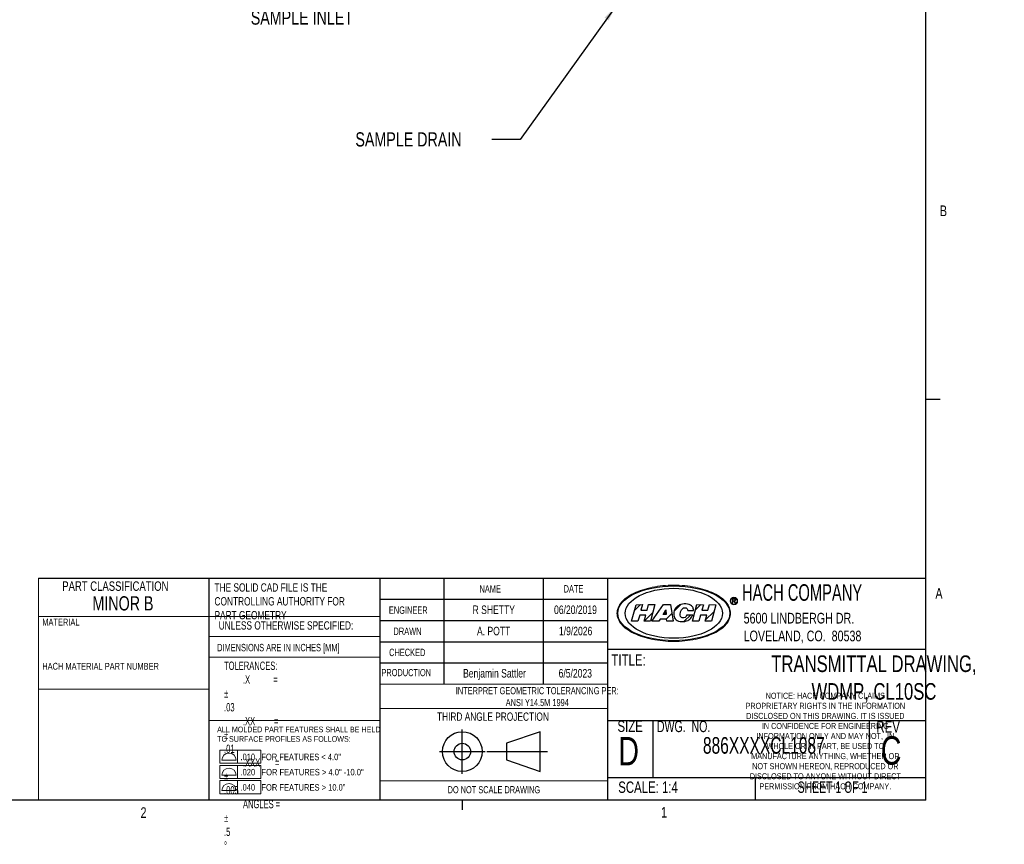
# Model space of a CAD drawing. Header units: inches. Extents: x 0.6 to 33.8, y 0 to 21.7.
# Tile 63 of 172: x 25.1 to 33.8, y 0 to 7.3. Entities that reach past the tile are written whole.
import ezdxf

# ---------------------------------------------------------------- set-up
doc = ezdxf.new("R2010")
doc.units = ezdxf.units.IN
doc.header["$MEASUREMENT"] = 0
doc.layers.add('FORMAT', color=7, linetype='Continuous')
doc.layers.add('LOGO', color=161, linetype='Continuous')
doc.styles.add('SLDTEXTSTYLE0', font='TXT', dxfattribs={"width": 0.692308})
doc.styles.add('SLDTEXTSTYLE1', font='TXT', dxfattribs={"width": 0.69697})
doc.styles.add('SLDTEXTSTYLE2', font='TXT', dxfattribs={"width": 0.694444})
doc.styles.add('SLDTEXTSTYLE3', font='TXT', dxfattribs={"width": 0.75})
doc.styles.add('SLDTEXTSTYLE4', font='TXT', dxfattribs={"width": 0.7})
doc.styles.add('SLDTEXTSTYLE5', font='TXT', dxfattribs={"width": 0.6875})
doc.styles.add('SLDTEXTSTYLE6', font='TXT', dxfattribs={"width": 0.663})
doc.styles.add('SLDTEXTSTYLE7', font='TXT', dxfattribs={"width": 0.626812})
doc.dimstyles.new('SLDDIMSTYLE1', dxfattribs={"dimtxt": 0.18, "dimasz": 0.13, "dimexe": 0, "dimexo": 0.0625, "dimgap": 0, "dimtad": 0, "dimtih": 1, "dimtoh": 1, "dimdec": 0, "dimrnd": 1e-09, "dimzin": 0, "dimdsep": 46, "dimtxsty": 'Standard', "dimsah": 1, "dimcen": 0.09, "dimadec": 0, "dimazin": 0, "dimtfac": 0.13, "dimtdec": 0, "dimtofl": 0, "dimtmove": 0, "dimatfit": 3, "dimfxl": 1, "dimfrac": 2, "dimtolj": 1, "dimtzin": 0, "dimarcsym": 0})

# ---------------------------------------------------------------- blocks, each defined once
blk = doc.blocks.new('Hach_Drawing_Logo')
at = {"layer": 'LOGO'}
h = blk.add_hatch(color=256, dxfattribs=at)
edge = h.paths.add_edge_path(flags=0)
edge.add_arc((6.4625, 1.9941), 0.033, 0, 360)
edge = h.paths.add_edge_path(flags=0)
edge.add_arc((6.4625, 1.9941), 0.028, 0, 360)
h = blk.add_hatch(color=256, dxfattribs=at)
edge = h.paths.add_edge_path(flags=0)
edge.add_spline(control_points=[(6.4666, 1.9938), (6.4727, 1.9947), (6.4764, 2.0003), (6.4757, 2.0101), (6.4728, 2.0148), (6.4638, 2.0148)], knot_values=[0, 0, 0, 0, 0.350184, 0.450184, 1, 1, 1, 1], weights=[1, 1, 1, 1, 1, 1], degree=3, periodic=0)
edge.add_line((6.4638, 2.0148), (6.4493, 2.0148))
edge.add_line((6.4493, 2.0148), (6.4493, 1.977))
edge.add_line((6.4493, 1.977), (6.4539, 1.977))
edge.add_line((6.4539, 1.977), (6.4539, 1.9938))
edge.add_line((6.4539, 1.9938), (6.4618, 1.9938))
edge.add_line((6.4618, 1.9938), (6.4724, 1.977))
edge.add_line((6.4724, 1.977), (6.4778, 1.977))
edge.add_line((6.4778, 1.977), (6.4666, 1.9938))
edge = h.paths.add_edge_path(flags=0)
edge.add_line((6.4535, 2.0109), (6.4625, 2.0109))
edge.add_spline(control_points=[(6.4625, 2.0109), (6.4685, 2.0109), (6.4709, 2.0112), (6.471, 2.0005), (6.467, 1.9968), (6.461, 1.9968)], knot_values=[0, 0, 0, 0, 0.432898, 0.532898, 1, 1, 1, 1], weights=[1, 1, 1, 1, 1, 1], degree=3, periodic=0)
edge.add_line((6.461, 1.9968), (6.4535, 1.9968))
edge.add_line((6.4535, 1.9968), (6.4535, 2.0109))
h = blk.add_hatch(dxfattribs=at)
h.set_pattern_fill('ANSI31', color=256, style=0)
h.paths.add_polyline_path([(5.5639, 1.8161), (5.6198, 1.8159), (5.6346, 1.871), (5.6876, 1.871), (5.6729, 1.8161), (5.7295, 1.8159), (5.7685, 1.9624), (5.7134, 1.9622), (5.699, 1.9133), (5.6444, 1.9131), (5.6599, 1.9621), (5.6025, 1.962)], flags=0)
h = blk.add_hatch(dxfattribs=at)
h.set_pattern_fill('ANSI31', color=256, style=0)
h.paths.add_polyline_path([(5.7407, 1.8161), (5.8032, 1.8159), (5.8144, 1.8339), (5.8705, 1.834), (5.8719, 1.8161), (5.9287, 1.816), (5.9049, 1.9622), (5.8442, 1.9621)], flags=0)
h.paths.add_polyline_path([(5.8649, 1.9156), (5.8671, 1.8747), (5.8398, 1.8747)], flags=0)
blk.add_hatch(color=256, dxfattribs=at).paths.add_polyline_path([(5.8398, 1.8747), (5.8671, 1.8747), (5.8649, 1.9156)], flags=0)
h = blk.add_hatch(dxfattribs=at)
h.set_pattern_fill('ANSI31', color=256, style=0)
edge = h.paths.add_edge_path(flags=0)
edge.add_line((6.0566, 1.9118), (6.1069, 1.9118))
edge.add_spline(control_points=[(6.1069, 1.9118), (6.1065, 1.9235), (6.1039, 1.938), (6.0747, 1.9723), (6.0023, 1.9732), (5.9343, 1.9267), (5.9254, 1.8641), (5.9673, 1.8107), (6.0352, 1.8078), (6.0851, 1.8398), (6.095, 1.8593), (6.1004, 1.8732)], knot_values=[0, 0, 0, 0, 0.053011, 0.082327, 0.269736, 0.323246, 0.563922, 0.622431, 0.849833, 0.890432, 1, 1, 1, 1], weights=[1, 1, 1, 1, 1, 1, 1, 1, 1, 1, 1, 1], degree=3, periodic=0)
edge.add_line((6.1004, 1.8732), (6.0501, 1.8732))
edge.add_spline(control_points=[(6.0501, 1.8732), (6.041, 1.8489), (6.0205, 1.8422), (5.9867, 1.8566), (5.991, 1.8829), (5.9977, 1.917), (6.018, 1.9394), (6.0489, 1.9322), (6.056, 1.9224), (6.0566, 1.9118)], knot_values=[0, 0, 0, 0, 0.146252, 0.197512, 0.477588, 0.547106, 0.823172, 0.871912, 1, 1, 1, 1], weights=[1, 1, 1, 1, 1, 1, 1, 1, 1, 1], degree=3, periodic=0)
h = blk.add_hatch(dxfattribs=at)
h.set_pattern_fill('ANSI31', color=256, style=0)
h.paths.add_polyline_path([(6.0997, 1.8159), (6.1557, 1.8161), (6.1704, 1.8708), (6.2234, 1.8708), (6.2087, 1.816), (6.2653, 1.8161), (6.3044, 1.962), (6.2492, 1.9621), (6.2345, 1.9129), (6.1802, 1.913), (6.1957, 1.962), (6.1383, 1.9621)], flags=0)
at = {"layer": 'LOGO', "color": 161, "lineweight": 18}
for p, q in [((6.4493, 1.977), (6.4493, 2.0148)), ((6.4493, 2.0148), (6.4638, 2.0148)), ((6.4625, 2.0109), (6.4535, 2.0109)), ((6.4535, 2.0109), (6.4535, 1.9968)), ((6.4535, 1.9968), (6.461, 1.9968)), ((6.4618, 1.9938), (6.4539, 1.9938)), ((6.4539, 1.9938), (6.4539, 1.977)), ((6.4724, 1.977), (6.4618, 1.9938)), ((6.4666, 1.9938), (6.4778, 1.977)), ((6.4539, 1.977), (6.4493, 1.977)), ((6.4778, 1.977), (6.4724, 1.977))]:
    blk.add_line(p, q, dxfattribs=at)
at = {"layer": 'LOGO', "color": 161}
for p, q in [((5.5639, 1.8161), (5.6025, 1.962)), ((5.6025, 1.962), (5.6599, 1.9621)), ((5.6599, 1.9621), (5.6444, 1.9131)), ((5.6444, 1.9131), (5.699, 1.9133)), ((5.699, 1.9133), (5.7134, 1.9622)), ((5.7134, 1.9622), (5.7685, 1.9624)), ((5.7685, 1.9624), (5.7295, 1.8159)), ((5.7407, 1.8161), (5.8442, 1.9621)), ((5.8398, 1.8747), (5.8649, 1.9156)), ((5.8442, 1.9621), (5.9049, 1.9622)), ((5.8649, 1.9156), (5.8671, 1.8747)), ((5.9049, 1.9622), (5.9287, 1.816)), ((6.0566, 1.9118), (6.1069, 1.9118)), ((6.0997, 1.8159), (6.1383, 1.9621)), ((6.1383, 1.9621), (6.1957, 1.962)), ((6.1957, 1.962), (6.1802, 1.913)), ((6.1802, 1.913), (6.2345, 1.9129)), ((6.2345, 1.9129), (6.2492, 1.9621)), ((6.2492, 1.9621), (6.3044, 1.962)), ((6.3044, 1.962), (6.2653, 1.8161)), ((5.6346, 1.871), (5.6198, 1.8159)), ((5.6876, 1.871), (5.6346, 1.871)), ((5.6729, 1.8161), (5.6876, 1.871)), ((5.8144, 1.8339), (5.8032, 1.8159)), ((5.8705, 1.834), (5.8144, 1.8339)), ((5.8671, 1.8747), (5.8398, 1.8747)), ((5.8719, 1.8161), (5.8705, 1.834)), ((6.0501, 1.8732), (6.1004, 1.8732)), ((6.1704, 1.8708), (6.1557, 1.8161)), ((6.2234, 1.8708), (6.1704, 1.8708)), ((6.2087, 1.816), (6.2234, 1.8708)), ((5.6198, 1.8159), (5.5639, 1.8161)), ((5.7295, 1.8159), (5.6729, 1.8161)), ((5.8032, 1.8159), (5.7407, 1.8161)), ((5.9287, 1.816), (5.8719, 1.8161)), ((6.1557, 1.8161), (6.0997, 1.8159)), ((6.2653, 1.8161), (6.2087, 1.816))]:
    blk.add_line(p, q, dxfattribs=at)
at = {"layer": 'LOGO', "color": 161, "lineweight": 18}
for radius in [0.033, 0.028]:
    blk.add_circle((6.4625, 1.9941), radius, dxfattribs=at)
at = {"layer": 'LOGO', "color": 161}
for major_axis, ratio in [((0.4923, 0), 0.488867), ((-0.4274, 0), 0.513302)]:
    blk.add_ellipse((5.9345, 1.8861), major_axis=major_axis, ratio=ratio, dxfattribs=at)
at = {"layer": 'LOGO', "color": 161, "lineweight": 18}
blk.add_open_spline([(6.4337, 1.8861), (6.4337, 1.9193), (6.4064, 1.9858), (6.2946, 2.0671), (6.1291, 2.1212), (5.9345, 2.1401), (5.7399, 2.1212), (5.5744, 2.0671), (5.4626, 1.9858), (5.4216, 1.8861), (5.4626, 1.7864), (5.5744, 1.7051), (5.7399, 1.6511), (5.9345, 1.6322), (6.1291, 1.6511), (6.2946, 1.7051), (6.4064, 1.7864), (6.4337, 1.8529), (6.4337, 1.8861)], degree=3, dxfattribs=at)
for points, knots in [([(6.4625, 2.0109), (6.4685, 2.0109), (6.4709, 2.0112), (6.471, 2.0005), (6.467, 1.9968), (6.461, 1.9968)], [0, 0, 0, 0, 0.432898, 0.532898, 1, 1, 1, 1]), ([(6.4638, 2.0148), (6.4728, 2.0148), (6.4757, 2.0101), (6.4764, 2.0003), (6.4727, 1.9947), (6.4666, 1.9938)], [0, 0, 0, 0, 0.549816, 0.649816, 1, 1, 1, 1])]:
    blk.add_open_spline(points, degree=3, knots=knots, dxfattribs=at)
at = {"layer": 'LOGO', "color": 161}
for points, knots in [([(6.1069, 1.9118), (6.1065, 1.9235), (6.1039, 1.938), (6.0747, 1.9723), (6.0023, 1.9732), (5.9343, 1.9267), (5.9254, 1.8641), (5.9673, 1.8107), (6.0352, 1.8078), (6.0851, 1.8398), (6.095, 1.8593), (6.1004, 1.8732)], [0, 0, 0, 0, 0.053011, 0.082327, 0.269736, 0.323246, 0.563922, 0.622431, 0.849833, 0.890432, 1, 1, 1, 1]), ([(6.0501, 1.8732), (6.041, 1.8489), (6.0205, 1.8422), (5.9867, 1.8566), (5.991, 1.8829), (5.9977, 1.917), (6.018, 1.9394), (6.0489, 1.9322), (6.056, 1.9224), (6.0566, 1.9118)], [0, 0, 0, 0, 0.146252, 0.197512, 0.477588, 0.547106, 0.823172, 0.871912, 1, 1, 1, 1])]:
    blk.add_open_spline(points, degree=3, knots=knots, dxfattribs=at)
blk = doc.blocks.new('SW_NOTE_0')
at = {"layer": 'FORMAT', "color": 0, "insert": (0, 0.0735), "char_height": 0.057, "attachment_point": 1, "style": 'SLDTEXTSTYLE0'}
blk.add_mtext('.010   FOR FEATURES < 4.0"', dxfattribs=at)
blk = doc.blocks.new('Block3')
at = {"layer": 'FORMAT', "lineweight": 18}
for p, q in [((1.8902, 0.7025), (2.2484, 0.7025)), ((1.8902, 0.7025), (1.8902, 0.5872)), ((2.0448, 0.7025), (2.0448, 0.5872)), ((2.2484, 0.7025), (2.2484, 0.5872)), ((1.9073, 0.6152), (2.0322, 0.6152)), ((1.8902, 0.5872), (2.2484, 0.5872))]:
    blk.add_line(p, q, dxfattribs=at)
blk.add_arc((1.9697, 0.6152), 0.0625, 0, 180, dxfattribs=at)
at = {"layer": 'FORMAT', "color": 7}
blk.add_blockref('SW_NOTE_0', (2.0704, 0.5983), dxfattribs=at)
blk = doc.blocks.new('SW_NOTE_0_1')
at = {"layer": 'FORMAT', "color": 0, "insert": (0, 0.0735), "char_height": 0.057, "attachment_point": 1, "style": 'SLDTEXTSTYLE1'}
blk.add_mtext('.020   FOR FEATURES > 4.0" -10.0"', dxfattribs=at)
blk = doc.blocks.new('Block4')
at = {"layer": 'FORMAT', "lineweight": 18}
for p, q in [((1.8931, 0.5715), (2.2513, 0.5715)), ((1.8931, 0.5715), (1.8931, 0.4562)), ((2.0476, 0.5715), (2.0476, 0.4562)), ((2.2513, 0.5715), (2.2513, 0.4562)), ((1.8931, 0.4562), (2.2513, 0.4562)), ((1.9101, 0.4842), (2.0351, 0.4842))]:
    blk.add_line(p, q, dxfattribs=at)
blk.add_arc((1.9726, 0.4842), 0.0625, 0, 180, dxfattribs=at)
at = {"layer": 'FORMAT', "color": 7}
blk.add_blockref('SW_NOTE_0_1', (2.0733, 0.4673), dxfattribs=at)
blk = doc.blocks.new('Block2')
at = {"layer": 'FORMAT'}
for p, q in [((12.3239, 0.6486), (12.3239, 1.0392)), ((13.009, 1.0183), (12.7128, 0.9167)), ((13.009, 0.6695), (13.009, 1.0183)), ((12.7128, 0.9167), (12.7128, 0.7711)), ((12.1234, 0.8439), (12.5243, 0.8439)), ((12.5381, 0.8439), (13.0715, 0.8439)), ((12.7128, 0.7711), (13.009, 0.6695))]:
    blk.add_line(p, q, dxfattribs=at)
for radius in [0.1744, 0.0728]:
    blk.add_circle((12.3239, 0.8439), radius, dxfattribs=at)
blk = doc.blocks.new('SW_NOTE_0_2')
at = {"layer": 'FORMAT', "color": 0, "insert": (0, 0.0735), "char_height": 0.057, "attachment_point": 1, "style": 'SLDTEXTSTYLE2'}
blk.add_mtext('.040   FOR FEATURES > 10.0"', dxfattribs=at)
blk = doc.blocks.new('Block5')
at = {"layer": 'FORMAT', "lineweight": 18}
for p, q in [((1.8959, 0.4349), (2.2541, 0.4349)), ((1.8959, 0.4349), (1.8959, 0.3195)), ((2.0505, 0.4349), (2.0505, 0.3195)), ((2.2541, 0.4349), (2.2541, 0.3195)), ((1.913, 0.3476), (2.0379, 0.3476)), ((1.8959, 0.3195), (2.2541, 0.3195))]:
    blk.add_line(p, q, dxfattribs=at)
blk.add_arc((1.9754, 0.3476), 0.0625, 0, 180, dxfattribs=at)
at = {"layer": 'FORMAT', "color": 7}
blk.add_blockref('SW_NOTE_0_2', (2.0761, 0.3307), dxfattribs=at)

msp = doc.modelspace()

# ---------------------------------------------------------------- linework, layer by layer
at = {"layer": 'FORMAT'}
for p, q in [((33.0979, 0.4106), (33.0979, 21.4106)), ((33.0979, 3.933), (33.2229, 3.933)), ((25.2979, 2.3606), (33.0979, 2.3606)), ((26.7979, 0.4106), (26.7979, 2.3606)), ((28.2979, 2.3606), (28.2979, 0.4106)), ((28.8604, 2.3606), (28.8604, 1.4306)), ((29.7354, 2.3606), (29.7354, 1.4306)), ((30.2979, 2.3606), (30.2979, 0.4106)), ((28.2979, 2.1746), (30.2979, 2.1746)), ((28.2979, 1.9886), (30.2979, 1.9886)), ((28.2979, 1.8026), (30.2979, 1.8026)), ((30.2979, 1.7356), (33.0979, 1.7356)), ((28.2979, 1.6166), (30.2979, 1.6166)), ((30.2979, 1.1106), (33.0979, 1.1106)), ((30.6979, 1.1106), (30.6979, 0.6106)), ((32.5979, 1.1106), (32.5979, 0.6106)), ((30.2979, 0.6106), (33.0979, 0.6106)), ((31.5979, 0.6106), (31.5979, 0.4106)), ((33.0979, 0.4106), (0.8584, 0.4106)), ((29.0231, 0.4104), (29.0231, 0.3256))]:
    msp.add_line(p, q, dxfattribs=at)
at = {"layer": 'FORMAT', "lineweight": 18}
for p, q in [((25.2979, 0.4106), (25.2979, 2.3606)), ((25.2979, 2.0239), (28.2979, 2.0239)), ((26.7979, 1.849), (28.2979, 1.849)), ((26.7979, 1.6657), (28.2979, 1.6657)), ((25.2979, 1.3856), (26.7979, 1.3856)), ((28.2979, 1.4306), (30.2979, 1.4306)), ((28.2979, 1.2156), (30.2979, 1.2156)), ((26.7979, 1.1106), (28.2979, 1.1106)), ((28.2979, 0.5806), (30.2979, 0.5806))]:
    msp.add_line(p, q, dxfattribs=at)

# ---------------------------------------------------------------- block references
at = {"layer": 'FORMAT'}
for name, p in [('Block2', (16.6996, -0.0071)), ('Block3', (25.0038, 0.1469)), ('Block4', (25.0009, 0.1443)), ('Block5', (24.9981, 0.1469))]:
    msp.add_blockref(name, p, dxfattribs=at)
at = {"layer": 'LOGO'}
msp.add_blockref('Hach_Drawing_Logo', (24.9475, 0.1657), dxfattribs=at)

# ---------------------------------------------------------------- texts
at = {"color": 7, "linetype": 'Continuous', "lineweight": 0, "char_height": 0.0938, "attachment_point": 1, "style": 'SLDTEXTSTYLE3'}
for s, insert in [('B', (33.2201, 5.6343)), ('A', (33.1809, 2.2739)), ('2', (26.1959, 0.3479)), ('1', (30.7705, 0.3505))]:
    msp.add_mtext(s, dxfattribs=dict(at, insert=insert))
at = {"layer": 'FORMAT'}
for s, insert, char_height, attachment_point, style in [('SAMPLE INLET', (27.1643, 7.3476), 0.125, 1, 'SLDTEXTSTYLE3'), ('SAMPLE DRAIN', (28.0838, 6.2775), 0.125, 1, 'SLDTEXTSTYLE3'), ('HACH COMPANY', (31.4814, 2.3074), 0.145833, 1, 'SLDTEXTSTYLE6'), ('MINOR B', (26.0416, 2.2017), 0.125, 2, 'SLDTEXTSTYLE3'), ('5600 LINDBERGH DR.^JLOVELAND, CO.  80538', (31.4957, 2.056), 0.09375, 1, 'SLDTEXTSTYLE3'), ('UNLESS OTHERWISE SPECIFIED:', (26.8828, 1.9816), 0.072917, 1, 'SLDTEXTSTYLE3'), ('DIMENSIONS ARE IN INCHES [MM]', (26.8691, 1.7833), 0.065, 1, 'SLDTEXTSTYLE3'), ('NOTICE: HACH COMPANY CLAIMS ^JPROPRIETARY RIGHTS IN THE INFORMATION ^JDISCLOSED ON THIS DRAWING. IT IS ISSUED ^JIN CONFIDENCE FOR ENGINEERING ^JINFORMATION ONLY AND MAY NOT,  IN ^JWHOLE OR IN PART, BE USED TO ^JMANUFACTURE ANYTHING, WHETHER OR ^JNOT SHOWN HEREON, REPRODUCED OR ^JDISCLOSED TO ANYONE WITHOUT DIRECT ^JPERMISSION FROM HACH COMPANY.', (32.2136, 1.3539), 0.053, 2, 'SLDTEXTSTYLE3'), ('THIRD ANGLE PROJECTION', (29.2926, 1.1805), 0.072917, 2, 'SLDTEXTSTYLE3'), ('ALL MOLDED PART FEATURES SHALL BE HELD ^JTO SURFACE PROFILES AS FOLLOWS:', (26.8691, 1.0565), 0.05, 1, 'SLDTEXTSTYLE3')]:
    msp.add_mtext(s, dxfattribs=dict(at, insert=insert, char_height=char_height, attachment_point=attachment_point, style=style))
at = {"layer": 'FORMAT', "color": 7}
for s, insert, char_height, attachment_point, style in [('PART CLASSIFICATION', (25.5079, 2.3325), 0.083333, 1, 'SLDTEXTSTYLE3'), ('THE SOLID CAD FILE IS THE ^JCONTROLLING AUTHORITY FOR ^JPART GEOMETRY', (26.8458, 2.3152), 0.072917, 1, 'SLDTEXTSTYLE3'), ('NAME', (29.1745, 2.2986), 0.065, 1, 'SLDTEXTSTYLE3'), ('DATE', (29.9138, 2.2991), 0.065, 1, 'SLDTEXTSTYLE3'), ('ENGINEER', (28.3783, 2.1124), 0.065, 1, 'SLDTEXTSTYLE3'), ('R SHETTY', (29.2998, 2.1204), 0.075, 2, 'SLDTEXTSTYLE3'), ('06/20/2019', (30.0179, 2.1204), 0.075, 2, 'SLDTEXTSTYLE3'), ('MATERIAL', (25.3325, 2.0044), 0.06, 1, 'SLDTEXTSTYLE3'), ('DRAWN', (28.4188, 1.9265), 0.065, 1, 'SLDTEXTSTYLE3'), ('A. POTT', (29.2987, 1.9337), 0.075, 2, 'SLDTEXTSTYLE3'), ('1/9/2026', (30.0195, 1.9337), 0.075, 2, 'SLDTEXTSTYLE3'), ('CHECKED', (28.3802, 1.7408), 0.065, 1, 'SLDTEXTSTYLE3'), ('TITLE:', (30.334, 1.6918), 0.1, 1, 'SLDTEXTSTYLE3'), ('TRANSMITTAL DRAWING, ^JWDMP, CL10SC', (32.6406, 1.6817), 0.145833, 2, 'SLDTEXTSTYLE3'), ('HACH MATERIAL PART NUMBER', (25.3325, 1.6167), 0.06, 1, 'SLDTEXTSTYLE3'), ('TOLERANCES:^J         .X           = ^J%%p^J.03^J         .XX         = ^J%%p^J.01^J         .XXX       = ^J%%p^J.005^J         ANGLES = ^J%%p^J.5^J%%d', (26.9299, 1.6277), 0.0729167, 1, 'SLDTEXTSTYLE7'), ('PRODUCTION', (28.3134, 1.5621), 0.0625, 1, 'SLDTEXTSTYLE3'), ('Benjamin Sattler', (29.3061, 1.5626), 0.075, 2, 'SLDTEXTSTYLE3'), ('6/5/2023', (30.0164, 1.5626), 0.075, 2, 'SLDTEXTSTYLE3'), ('INTERPRET GEOMETRIC TOLERANCING PER:^JANSI Y14.5M 1994', (29.6821, 1.4033), 0.0625, 2, 'SLDTEXTSTYLE3'), ('SIZE', (30.387, 1.1096), 0.1, 1, 'SLDTEXTSTYLE3'), ('DWG.  NO.', (30.7335, 1.1082), 0.1, 1, 'SLDTEXTSTYLE2'), ('REV', (32.6628, 1.1042), 0.1, 1, 'SLDTEXTSTYLE3'), ('D', (30.3949, 0.9665), 0.25, 1, 'SLDTEXTSTYLE3'), ('886XXXXCL1087', (31.673, 0.9645), 0.145833, 2, 'SLDTEXTSTYLE4'), ('C', (32.7915, 0.972), 0.25, 2, 'SLDTEXTSTYLE3'), ('DO NOT SCALE DRAWING', (29.3008, 0.5335), 0.0625, 2, 'SLDTEXTSTYLE3'), ('SCALE: 1:4', (30.3937, 0.5744), 0.1, 1, 'SLDTEXTSTYLE3'), ('SHEET 1 OF 1', (31.9698, 0.5744), 0.1, 1, 'SLDTEXTSTYLE5')]:
    msp.add_mtext(s, dxfattribs=dict(at, insert=insert, char_height=char_height, attachment_point=attachment_point, style=style))

# ---------------------------------------------------------------- leaders
at = {"layer": 'FORMAT'}
msp.add_leader([(30.3673, 7.377), (29.5322, 6.2149), (29.2822, 6.2149)], dimstyle='SLDDIMSTYLE1', dxfattribs=at)

doc.saveas('drawing.dxf')
